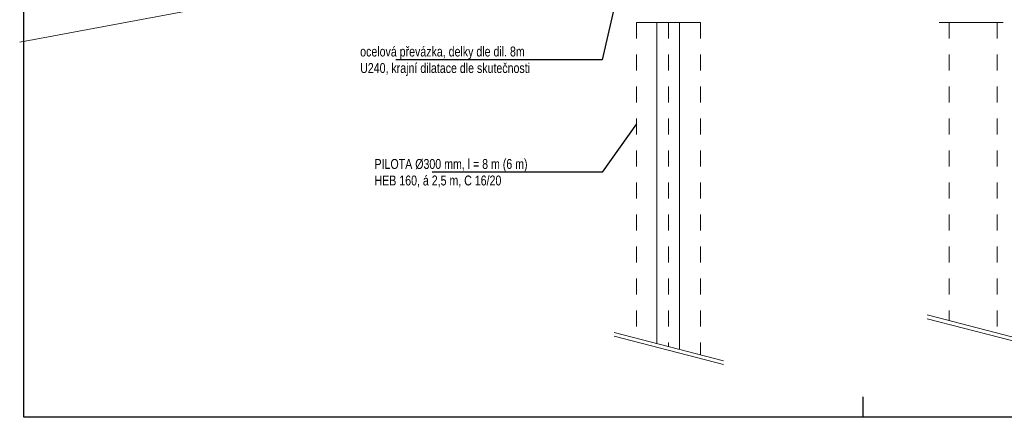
# Model space of a CAD drawing. Header units: metres. Extents: x -912764 to -454925, y -2226138 to -1112338.
# Tile 12 of 256: x -456430.91 to -456424.76, y -1112934.52 to -1112932.02. Entities that reach past the tile are written whole.
import ezdxf
from ezdxf import colors
from ezdxf.entities.mleader import LeaderData, LeaderLine
from ezdxf.math import Vec2, Vec3

# ---------------------------------------------------------------- set-up
doc = ezdxf.new("R2010")
doc.units = ezdxf.units.M
doc.linetypes.add('DASHED2', pattern=[0.375, 0.25, -0.125])
doc.linetypes.add('DGN Style 4', pattern=[1.282747, 0.641373, -0.320687, 0, -0.320687])
doc.layers.add('PDF2_NOVINKY', color=1, linetype='Continuous')
doc.layers.add('PDF2_OSY', color=6, linetype='Continuous')
doc.layers.add('PDF2_OZ', color=140, linetype='Continuous', true_color=0x00bfff)
doc.layers.add('PDF_OZ', color=140, linetype='Continuous', true_color=0x00bfff)
doc.styles.add('Style-cs_Standard', font='cs_Standard.shx', dxfattribs={"width": 0.8})
doc.dimstyles.new('AR_KÓTY', dxfattribs={"dimtxt": 2, "dimasz": 2.5, "dimexe": 1.5, "dimexo": 3, "dimgap": 0.63, "dimtad": 1, "dimdec": 0, "dimlfac": 1000, "dimrnd": 10, "dimtxsty": 'Style-cs_Standard', "dimblk": 'OBLIQUE', "dimcen": 1, "dimdle": 1.5, "dimclrd": 256, "dimclre": 256, "dimclrt": 7, "dimaunit": 2, "dimadec": 0, "dimazin": 0, "dimtfac": 1, "dimtdec": 0, "dimtix": 1, "dimtmove": 1, "dimatfit": 3, "dimfxl": 6, "dimtfill": 1, "dimarcsym": 0})

# ---------------------------------------------------------------- blocks, each defined once
blk = doc.blocks.new('_None')
blk = doc.blocks.new('_Oblique')
at = {"color": 0, "linetype": 'ByBlock', "lineweight": -2}
blk.add_line((-0.5, -0.5), (0.5, 0.5), dxfattribs=at)
blk = doc.blocks.new('*D377')
at = {"layer": 'Defpoints', "color": 0, "linetype": 'Continuous', "lineweight": 50}
for p in [(-456426.4676, -1112930.3076), (-456423.0331, -1112932.3947), (-456421.9948, -1112932.3947), (-456421.9948, -1112932.3947)]:
    blk.add_point(p, dxfattribs=at)
at = {"layer": 'PDF_OZ', "linetype": 'Continuous', "lineweight": -2}
blk.add_arc((-456421.9948, -1112932.3947), 0.8605, 154.98459, 180, dxfattribs=at)
at = {"layer": 'PDF_OZ', "linetype": 'Continuous', "lineweight": -2, "xscale": 0.0625, "yscale": 0.0625, "zscale": 0.0625}
for p, rotation in [((-456422.7746, -1112932.0308), 64.98459098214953), ((-456422.8553, -1112932.3947), 269.9999999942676)]:
    blk.add_blockref('_Oblique', p, dxfattribs=dict(at, rotation=rotation))
at = {"layer": 'PDF_OZ', "color": 7, "linetype": 'Continuous', "lineweight": 0, "insert": (-456422.8828, -1112932.1977), "char_height": 0.05, "attachment_point": 5, "rotation": 77.4923, "style": 'Style-cs_Standard', "bg_fill": 3, "box_fill_scale": 1.1, "bg_fill_color": 256, "bg_fill_true_color": 13158600, "bg_fill_transparency": 0}
blk.add_mtext('28g', dxfattribs=at)
at = {"layer": 'Defpoints', "color": 0, "linetype": 'Continuous', "lineweight": 50}
blk.add_point((-456422.8191, -1112932.1478), dxfattribs=at)
blk = doc.blocks.new('*U357')
blk.add_line((210, 0), (210, 5))
blk.add_lwpolyline([(0, 0), (630, 0), (630, 297), (0, 297)], close=True)

msp = doc.modelspace()

# ---------------------------------------------------------------- linework, layer by layer
at = {"layer": 'PDF2_NOVINKY', "linetype": 'DASHED2', "lineweight": 18, "ltscale": 0.05}
for points in [[(-456427.0573, -1112932.034), (-456427.0573, -1112934.0079)], [(-456426.6572, -1112932.034), (-456426.6572, -1112934.1116)]]:
    msp.add_lwpolyline(points, dxfattribs=at)
at = {"layer": 'PDF2_NOVINKY', "linetype": 'Continuous', "lineweight": 18}
for points in [[(-456426.9282, -1112932.034), (-456426.9282, -1112934.0418)], [(-456426.7874, -1112932.034), (-456426.7874, -1112934.0778)]]:
    msp.add_lwpolyline(points, dxfattribs=at)
at = {"layer": 'PDF2_OSY', "linetype": 'DGN Style 4', "lineweight": 18, "ltscale": 0.1}
msp.add_lwpolyline([(-456426.8572, -1112932.034), (-456426.8572, -1112934.0601)], dxfattribs=at)
at = {"layer": 'PDF2_OZ', "color": 3, "linetype": 'Continuous', "lineweight": 20}
msp.add_lwpolyline([(-456423.3825, -1112928.5847), (-456423.446, -1112928.6884), (-456423.5032, -1112928.7815), (-456424.2557, -1112930.0103), (-456425.0072, -1112930.6369), (-456425.9004, -1112931.1121), (-456428.9317, -1112931.7853), (-456430.912, -1112932.1557)], dxfattribs=at)
at = {"layer": 'PDF2_OZ', "linetype": 'Continuous', "lineweight": 18}
for points in [[(-456426.6572, -1112932.034), (-456427.0573, -1112932.034)], [(-456424.5571, -1112934.0384), (-456425.2398, -1112933.8627)], [(-456424.5571, -1112934.0617), (-456425.2398, -1112933.886)], [(-456426.5133, -1112934.1487), (-456427.1959, -1112933.973)], [(-456426.5133, -1112934.172), (-456427.1959, -1112933.9963)]]:
    msp.add_lwpolyline(points, dxfattribs=at)

# ---------------------------------------------------------------- leaders
at = {"layer": 'PDF_OZ', "linetype": 'Continuous', "lineweight": 20}
ml = msp.add_multileader_mtext('Standard', dxfattribs=at)
ml.set_content('\\A1;ocelová převázka, delky dle dil. 8m\\PU240, krajní dilatace dle skutečnosti ', color=7, style='Style-cs_Standard')
ml.set_leader_properties(color=256)
ml.set_arrow_properties(name='NONE')
ml.build(insert=Vec2(0, 0))
ml.multileader.update_dxf_attribs({"has_dogleg": 0, "text_left_attachment_type": 6, "text_right_attachment_type": 6, "dogleg_length": 0.36, "arrow_head_size": 0.18})
ctx = ml.context
ctx.base_point, ctx.char_height, ctx.arrow_head_size, ctx.landing_gap_size, ctx.plane_origin = Vec3(-456428.8736, -1112932.2665), 0.062, 0.18, 0.09, Vec3(-456429.0658, -1112932.0651)
ctx.left_attachment, ctx.right_attachment = 6, 6
notes = []
notes.append((ctx, [(1, (1, 1, 0), (-456426.9117, -1112932.2665), (-1, 0), 0.36, [(0, [(-456426.7874, -1112930.1539)], 0, [])])]))
ctx.mtext.insert, ctx.mtext.flow_direction = Vec3(-456428.7836, -1112932.1839), 5
ml = msp.add_multileader_mtext('Standard', dxfattribs=at)
ml.set_content('DRENÁŽ DN 100\\PFLEXIBILNÍ P. + obsyp ŠP', color=7, style='Style-cs_Standard')
ml.set_leader_properties(color=256)
ml.set_arrow_properties(name='NONE')
ml.build(insert=Vec2(0, 0))
ml.multileader.update_dxf_attribs({"has_dogleg": 0, "text_left_attachment_type": 6, "text_right_attachment_type": 6, "dogleg_length": 0.36, "arrow_head_size": 0.18})
ctx = ml.context
ctx.base_point, ctx.char_height, ctx.arrow_head_size, ctx.landing_gap_size, ctx.plane_origin = Vec3(-456426.2552, -1112931.5226), 0.062, 0.18, 0.09, Vec3(-456426.3564, -1112931.3789)
ctx.left_attachment, ctx.right_attachment = 6, 6
notes.append((ctx, [(0, (1, 1, 0), (-456426.6152, -1112931.5226), (1, 0), 0.36, [(0, [(-456426.5123, -1112930.9904)], 0, [])])]))
ctx.mtext.insert, ctx.mtext.flow_direction = Vec3(-456426.1652, -1112931.44), 5
ml = msp.add_multileader_mtext('Standard', dxfattribs=at)
ml.set_content('\\A1;PILOTA %%C300 mm, l = 8 m (6 m)\\PHEB 160, á 2,5 m, C 16/20', color=7, style='Style-cs_Standard')
ml.set_leader_properties(color=256)
ml.set_arrow_properties(name='NONE')
ml.build(insert=Vec2(0, 0))
ml.multileader.update_dxf_attribs({"has_dogleg": 0, "text_left_attachment_type": 6, "text_right_attachment_type": 6, "dogleg_length": 0.36, "arrow_head_size": 0.18})
ctx = ml.context
ctx.base_point, ctx.char_height, ctx.arrow_head_size, ctx.landing_gap_size, ctx.plane_origin = Vec3(-456428.7838, -1112932.9698), 0.062, 0.18, 0.09, Vec3(-456429.0658, -1112932.7684)
ctx.left_attachment, ctx.right_attachment = 6, 6
notes.append((ctx, [(1, (1, 1, 0), (-456426.9117, -1112932.9698), (-1, 0), 0.36, [(0, [(-456427.0573, -1112932.6669)], 0, [])])]))
ctx.mtext.insert, ctx.mtext.flow_direction = Vec3(-456428.6938, -1112932.8872), 5
for ctx, leaders in notes:
    for number, flags, end, landing, length, lines in leaders:
        leader = LeaderData()
        leader.index, (leader.has_last_leader_line, leader.has_dogleg_vector, leader.attachment_direction) = number, flags
        leader.last_leader_point, leader.dogleg_vector, leader.dogleg_length = Vec3(end), Vec3(landing), length
        for number, points, colour, breaks in lines:
            line = LeaderLine()
            line.index, line.vertices, line.color, line.breaks = number, Vec3.list(points), colors.encode_raw_color(colour), breaks
            leader.lines.append(line)
        ctx.leaders.append(leader)

# ---------------------------------------------------------------- next in the draw order: dimensions: what is measured, and where the dimension line sits
at = {"layer": 'PDF_OZ', "linetype": 'Continuous', "lineweight": 0}
dim = msp.add_angular_dim_2l(base=(-456422.8191, -1112932.1478), line1=((-456421.9948, -1112932.3947), (-456423.0331, -1112932.3947)), line2=((-456426.4676, -1112930.3076), (-456421.9948, -1112932.3947)), dimstyle='AR_KÓTY', override={"dimscale": 0, "dimtix": 1, "dimtofl": 1, "dimtmove": 1, "dimatfit": 3}, dxfattribs=at)
dim.commit()
dim.dimension.update_dxf_attribs({"geometry": '*D377', "text_midpoint": (-456422.8828, -1112932.1977)})

# ---------------------------------------------------------------- next in the draw order: linework, layer by layer
at = {"layer": 'PDF2_OSY', "linetype": 'DGN Style 4', "lineweight": 18, "ltscale": 0.1}
for p, q in [((-456425.1011, -1112932.034), (-456425.1011, -1112933.8984)), ((-456424.8011, -1112932.034), (-456424.8011, -1112933.9756))]:
    msp.add_line(p, q, dxfattribs=at)
at = {"layer": 'PDF2_OZ', "linetype": 'Continuous', "lineweight": 18}
msp.add_lwpolyline([(-456424.7652, -1112932.034), (-456425.1653, -1112932.034)], dxfattribs=at)

# ---------------------------------------------------------------- next in the draw order: block references
at = {"xscale": 0.02500000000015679, "yscale": 0.02500000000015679, "zscale": 0.02500000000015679}
msp.add_blockref('*U357', (-456430.8886, -1112934.499), dxfattribs=at)

doc.saveas('drawing.dxf')
